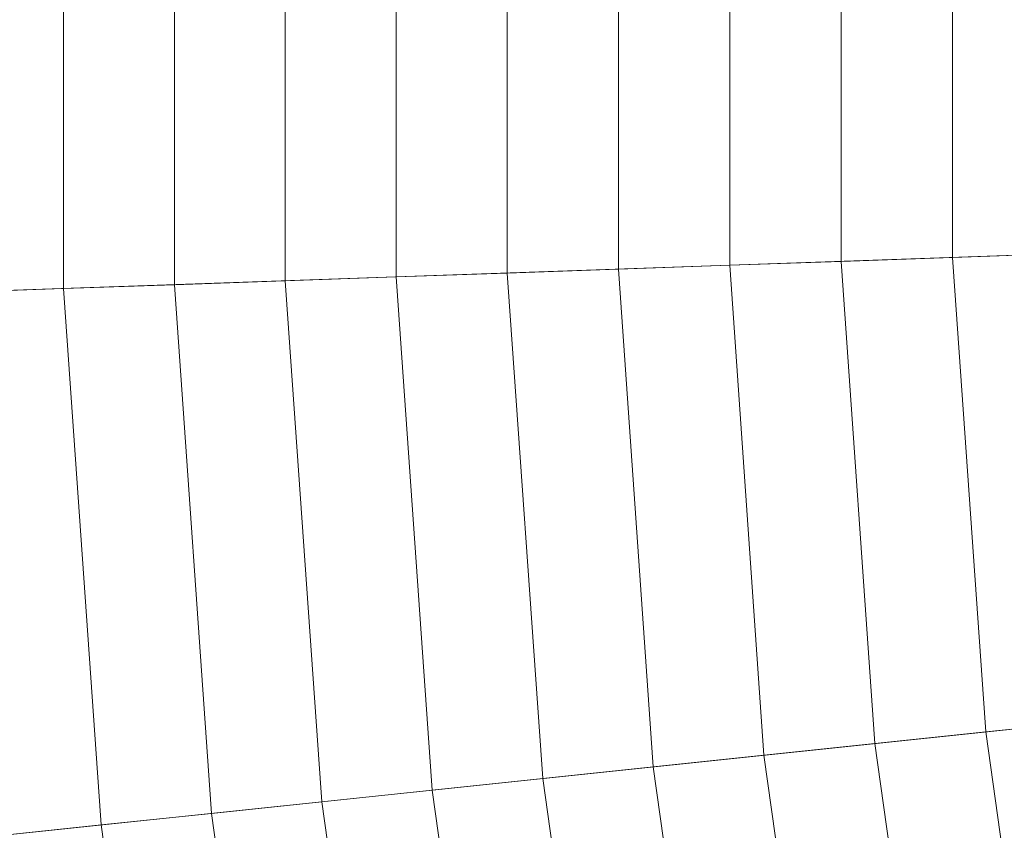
# Model space of a CAD drawing. Header units: centimetres. Extents: x -3.01 to 4.18, y -6.48 to 0.72.
# Tile 139 of 256: x -1.39 to -1.14, y -3.09 to -2.88. Entities that reach past the tile are written whole.
import ezdxf

# ---------------------------------------------------------------- set-up
doc = ezdxf.new("R2010")
doc.units = ezdxf.units.CM
doc.header["$LTSCALE"] = 2.54
doc.layers.add('Lucido design-1', color=7, linetype='Continuous')

# ---------------------------------------------------------------- blocks, each defined once
blk = doc.blocks.new('Gruppo-1')
at = {"color": 142, "linetype": 'Continuous', "lineweight": 9}
for points in [[(-3.01007, -2.75531, -13.70234), (-3.01007, -3.00649, -13.70234), (0.5842, -2.88097, -13.70234), (0.5842, -2.88082, -13.70234)], [(-1.37528, -2.8124, -12.86369), (-1.37528, -2.9494, -12.86369), (-1.40348, -2.95038, -12.87112), (-1.40348, -2.81141, -12.87112)], [(-1.34705, -2.81338, -12.85636), (-1.34705, -2.94841, -12.85636), (-1.37528, -2.9494, -12.86369), (-1.37528, -2.8124, -12.86369)], [(-1.3188, -2.81437, -12.84913), (-1.3188, -2.94743, -12.84913), (-1.34705, -2.94841, -12.85636), (-1.34705, -2.81338, -12.85636)], [(-1.29052, -2.81536, -12.842), (-1.29052, -2.94644, -12.842), (-1.3188, -2.94743, -12.84913), (-1.3188, -2.81437, -12.84913)], [(-1.26222, -2.81634, -12.83497), (-1.26222, -2.94545, -12.83497), (-1.29052, -2.94644, -12.842), (-1.29052, -2.81536, -12.842)], [(-1.23389, -2.81733, -12.82804), (-1.23389, -2.94446, -12.82804), (-1.26222, -2.94545, -12.83497), (-1.26222, -2.81634, -12.83497)], [(-1.20555, -2.81832, -12.82121), (-1.20555, -2.94347, -12.82121), (-1.23389, -2.94446, -12.82804), (-1.23389, -2.81733, -12.82804)], [(-1.17718, -2.81931, -12.81447), (-1.17718, -2.94248, -12.81447), (-1.20555, -2.94347, -12.82121), (-1.20555, -2.81832, -12.82121)], [(-1.14878, -2.82031, -12.80783), (-1.14878, -2.94149, -12.80783), (-1.17718, -2.94248, -12.81447), (-1.17718, -2.81931, -12.81447)], [(-1.12037, -2.8213, -12.80129), (-1.12037, -2.9405, -12.80129), (-1.14878, -2.94149, -12.80783), (-1.14878, -2.82031, -12.80783)], [(-3.01007, -3.00649, -13.70234), (-2.99255, -3.25706, -13.70234), (0.58421, -2.88112, -13.70234), (0.5842, -2.88097, -13.70234)], [(-2.99255, -3.25706, -13.70234), (-2.95759, -3.50579, -13.70234), (0.58423, -2.88127, -13.70234), (0.58421, -2.88112, -13.70234)], [(-2.95759, -3.50579, -13.70234), (-2.90537, -3.75148, -13.70234), (0.58426, -2.88142, -13.70234), (0.58423, -2.88127, -13.70234)], [(-2.90537, -3.75148, -13.70234), (-2.83614, -3.99293, -13.70234), (0.58431, -2.88157, -13.70234), (0.58426, -2.88142, -13.70234)], [(-2.83614, -3.99293, -13.70234), (-2.75023, -4.22897, -13.70234), (0.58436, -2.88171, -13.70234), (0.58431, -2.88157, -13.70234)], [(-2.75023, -4.22897, -13.70234), (-2.64806, -4.45843, -13.70234), (0.58442, -2.88185, -13.70234), (0.58436, -2.88171, -13.70234)], [(-2.64806, -4.45843, -13.70234), (-2.53014, -4.68021, -13.70234), (0.58449, -2.88198, -13.70234), (0.58442, -2.88185, -13.70234)], [(-2.53014, -4.68021, -13.70234), (-2.39704, -4.89322, -13.70234), (0.58457, -2.88211, -13.70234), (0.58449, -2.88198, -13.70234)], [(-2.39704, -4.89322, -13.70234), (-2.24939, -5.09643, -13.70234), (0.58466, -2.88223, -13.70234), (0.58457, -2.88211, -13.70234)], [(-2.24939, -5.09643, -13.70234), (-2.08794, -5.28885, -13.70234), (0.58475, -2.88234, -13.70234), (0.58466, -2.88223, -13.70234)], [(-2.08794, -5.28885, -13.70234), (-1.91345, -5.46953, -13.70234), (0.58486, -2.88245, -13.70234), (0.58475, -2.88234, -13.70234)], [(-1.91345, -5.46953, -13.70234), (-1.72679, -5.63761, -13.70234), (0.58497, -2.88255, -13.70234), (0.58486, -2.88245, -13.70234)], [(-1.72679, -5.63761, -13.70234), (-1.52886, -5.79225, -13.70234), (0.58509, -2.88265, -13.70234), (0.58497, -2.88255, -13.70234)], [(-1.52886, -5.79225, -13.70234), (-1.32062, -5.93271, -13.70234), (0.58522, -2.88273, -13.70234), (0.58509, -2.88265, -13.70234)], [(-1.32062, -5.93271, -13.70234), (-1.10309, -6.0583, -13.70234), (0.58535, -2.88281, -13.70234), (0.58522, -2.88273, -13.70234)], [(-1.17718, -2.94248, -12.81447), (-1.16858, -3.06535, -12.81447), (-1.19682, -3.06832, -12.82121), (-1.20555, -2.94347, -12.82121)], [(-1.14878, -2.94149, -12.80783), (-1.14033, -3.06238, -12.80783), (-1.16858, -3.06535, -12.81447), (-1.17718, -2.94248, -12.81447)], [(-1.12037, -2.9405, -12.80129), (-1.11205, -3.05941, -12.80129), (-1.14033, -3.06238, -12.80783), (-1.14878, -2.94149, -12.80783)], [(-1.23389, -2.94446, -12.82804), (-1.22502, -3.07128, -12.82804), (-1.25321, -3.07424, -12.83497), (-1.26222, -2.94545, -12.83497)], [(-1.20555, -2.94347, -12.82121), (-1.19682, -3.06832, -12.82121), (-1.22502, -3.07128, -12.82804), (-1.23389, -2.94446, -12.82804)], [(-1.3188, -2.94743, -12.84913), (-1.30951, -3.08016, -12.84913), (-1.33763, -3.08312, -12.85636), (-1.34705, -2.94841, -12.85636)], [(-1.29052, -2.94644, -12.842), (-1.28137, -3.07721, -12.842), (-1.30951, -3.08016, -12.84913), (-1.3188, -2.94743, -12.84913)], [(-1.26222, -2.94545, -12.83497), (-1.25321, -3.07424, -12.83497), (-1.28137, -3.07721, -12.842), (-1.29052, -2.94644, -12.842)], [(-1.37528, -2.9494, -12.86369), (-1.36572, -3.08607, -12.86369), (-1.39378, -3.08902, -12.87112), (-1.40348, -2.95038, -12.87112)], [(-1.34705, -2.94841, -12.85636), (-1.33763, -3.08312, -12.85636), (-1.36572, -3.08607, -12.86369), (-1.37528, -2.9494, -12.86369)], [(-1.11205, -3.05941, -12.80129), (-1.09546, -3.17745, -12.80129), (-1.12346, -3.18239, -12.80783), (-1.14033, -3.06238, -12.80783)], [(-1.14033, -3.06238, -12.80783), (-1.12346, -3.18239, -12.80783), (-1.15144, -3.18732, -12.81447), (-1.16858, -3.06535, -12.81447)], [(-1.16858, -3.06535, -12.81447), (-1.15144, -3.18732, -12.81447), (-1.1794, -3.19225, -12.82121), (-1.19682, -3.06832, -12.82121)], [(-1.19682, -3.06832, -12.82121), (-1.1794, -3.19225, -12.82121), (-1.20733, -3.19717, -12.82804), (-1.22502, -3.07128, -12.82804)], [(-1.22502, -3.07128, -12.82804), (-1.20733, -3.19717, -12.82804), (-1.23524, -3.2021, -12.83497), (-1.25321, -3.07424, -12.83497)], [(-1.25321, -3.07424, -12.83497), (-1.23524, -3.2021, -12.83497), (-1.26313, -3.20701, -12.842), (-1.28137, -3.07721, -12.842)], [(-1.28137, -3.07721, -12.842), (-1.26313, -3.20701, -12.842), (-1.291, -3.21193, -12.84913), (-1.30951, -3.08016, -12.84913)], [(-1.30951, -3.08016, -12.84913), (-1.291, -3.21193, -12.84913), (-1.31884, -3.21684, -12.85636), (-1.33763, -3.08312, -12.85636)], [(-1.33763, -3.08312, -12.85636), (-1.31884, -3.21684, -12.85636), (-1.34665, -3.22174, -12.86369), (-1.36572, -3.08607, -12.86369)], [(-1.36572, -3.08607, -12.86369), (-1.34665, -3.22174, -12.86369), (-1.37444, -3.22664, -12.87112), (-1.39378, -3.08902, -12.87112)]]:
    blk.add_3dface(points, dxfattribs=at)

msp = doc.modelspace()

# ---------------------------------------------------------------- block references
at = {"layer": 'Lucido design-1', "color": 7}
msp.add_blockref('Gruppo-1', (0, 0), dxfattribs=at)

doc.saveas('drawing.dxf')
